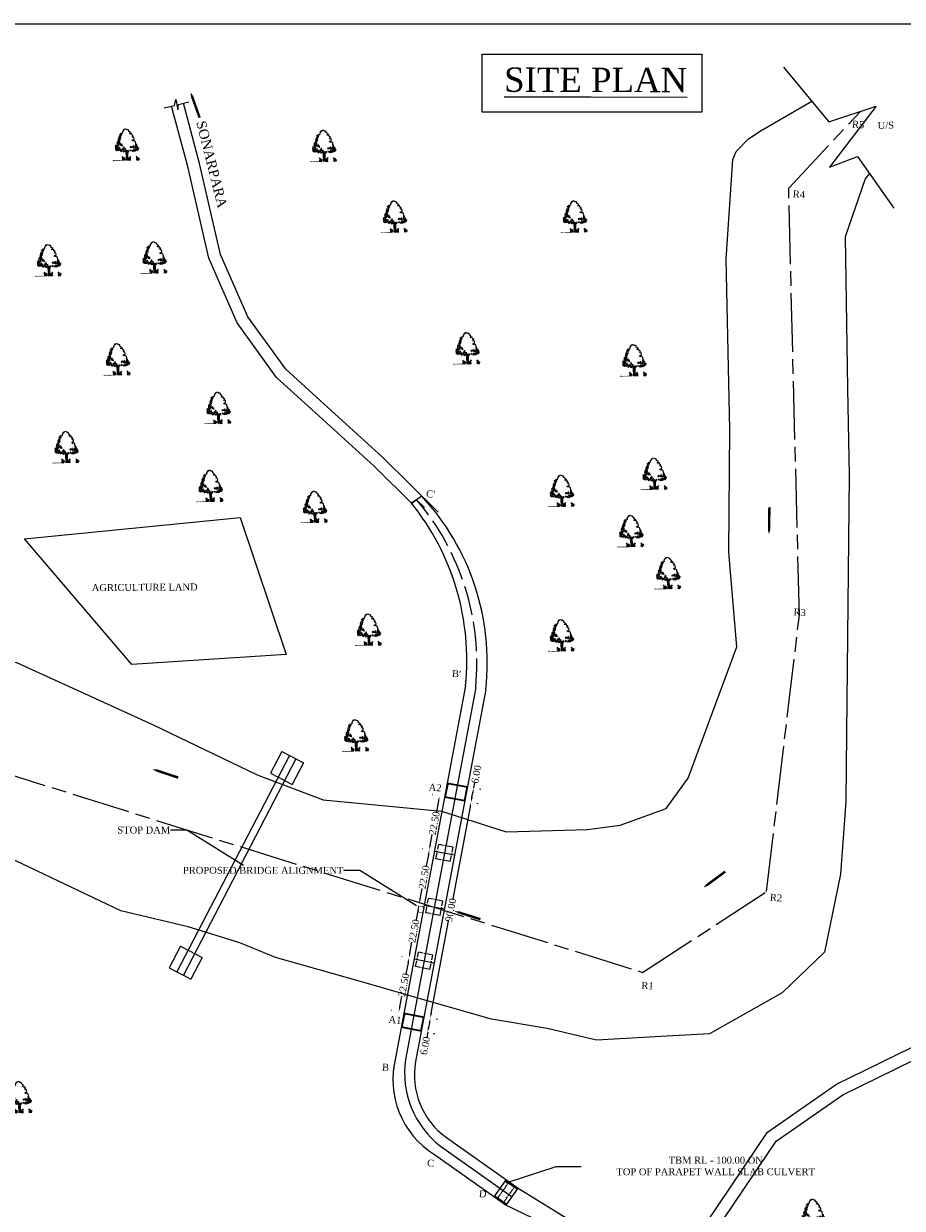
# Model space of a CAD drawing. Header units: metres. Extents: x 6897 to 8055, y 3468 to 4244.
# Tile 3 of 4: x 7222 to 7583, y 3758 to 4244. Entities that reach past the tile are written whole.
import ezdxf

# ---------------------------------------------------------------- set-up
doc = ezdxf.new("R2010")
doc.units = ezdxf.units.M
doc.header["$MEASUREMENT"] = 0
for name, pattern in [('ACAD_ISO02W100', [15, 12, -3]), ('ACAD_ISO08W100', [36, 24, -3, 6, -3]), ('CENTERX2', [4, 2.5, -0.5, 0.5, -0.5]), ('PHANTOM2', [1.25, 0.625, -0.125, 0.125, -0.125, 0.125, -0.125])]:
    doc.linetypes.add(name, pattern=pattern)
doc.layers.add('SECTION', color=7, linetype='Continuous')
doc.styles.get("Standard").update_dxf_attribs({"font": 'times.ttf'})
doc.dimstyles.get("Standard").update_dxf_attribs({"dimtxt": 2.851, "dimasz": 2, "dimexe": 3, "dimexo": 5, "dimgap": 0.09, "dimtad": 0, "dimdec": 4, "dimzin": 0, "dimdsep": 46, "dimtxsty": 'Standard', "dimcen": 0.09, "dimadec": 0, "dimazin": 0, "dimtfac": 1, "dimtdec": 4, "dimtofl": 0, "dimtmove": 0, "dimatfit": 3, "dimfxl": 1, "dimtolj": 1, "dimtzin": 0, "dimarcsym": 0})

# ---------------------------------------------------------------- blocks, each defined once
blk = doc.blocks.new('A$C16861002')
h = blk.add_hatch()
h.set_pattern_fill('AR-SAND,_O', color=86, scale=0.0125, angle=-7.1637)
h.set_pattern_definition([(30.3363, (-626.73594, 51.387482), (0.0022222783, 0.0239954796), [0, -0.019, 0, -0.02125, 0, -0.0203125]), (0.3363, (-626.73594, 51.387482), (0.0263487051, 0.0322427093), [0, -0.01025, 0, -0.017125, 0, -0.0065625]), (320.3363, (-626.751195, 51.3894), (0.03863172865, -0.00478416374), [0, -0.00625, 0, -0.0225, 0, -0.029375]), (310.3363, (-626.751195, 51.3894), (0.0386513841, 0.0061993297), [0, -0.003125, 0, -0.01475, 0, -0.016875])])
edge = h.paths.add_edge_path()
edge.add_spline(control_points=[(0.625, 0.145), (0.624, 0.145), (0.59, 0.151), (0.51, 0.159), (0.384, 0.175), (0.237, 0.199), (0.118, 0.192), (0.014, 0.247), (-0.01, 0.212), (-0.016, 0.201)], knot_values=[0.028153, 0.028153, 0.028153, 0.028153, 0.042705, 0.440186, 0.998352, 1.57343, 2.182336, 2.529485, 2.667956, 2.667956, 2.667956, 2.667956], degree=3, periodic=0)
edge.add_line((-0.016, 0.201), (0.62, 0.121))
edge.add_arc((0.443, 0.176), 0.185, 342.79068, 350.36465)
at = {"color": 86}
for p, q in [((0.931, 0.237), (0.909, 0.104)), ((0.925, 0.557), (0.914, 0.374)), ((0.929, 0.384), (0.918, 0.226)), ((0.94, 0.656), (0.925, 0.557)), ((0.946, 0.55), (0.97, 0.675)), ((0.956, 0.494), (0.949, 0.379)), ((0.991, 0.669), (0.97, 0.502))]:
    blk.add_line(p, q, dxfattribs=at)
for points in [[(0.577, 1.573), (0.568, 1.551), (0.529, 1.579)], [(0.614, 1.678), (0.579, 1.643), (0.61, 1.592)], [(0.649, 1.564), (0.601, 1.523), (0.657, 1.484), (0.673, 1.514), (0.65, 1.524)], [(0.709, 1.745), (0.708, 1.69), (0.641, 1.698), (0.688, 1.724), (0.679, 1.756)], [(0.656, 1.814), (0.705, 1.816), (0.651, 1.775)], [(0.702, 1.644), (0.663, 1.625), (0.689, 1.59)], [(0.738, 1.882), (0.716, 1.854), (0.753, 1.857)], [(0.791, 1.813), (0.738, 1.78), (0.784, 1.759)], [(0.279, 0.912), (0.234, 0.894), (0.274, 0.865)], [(0.259, 1.04), (0.299, 0.925), (0.354, 0.973)], [(0.275, 1.116), (0.282, 1.076), (0.33, 1.117), (0.371, 1.104), (0.364, 1.145), (0.332, 1.133)], [(0.316, 0.86), (0.295, 0.839), (0.341, 0.818), (0.356, 0.839)], [(0.348, 0.919), (0.309, 0.9), (0.377, 0.86), (0.398, 0.881)], [(0.411, 1.084), (0.365, 1.058), (0.385, 1.024)], [(0.408, 1.257), (0.38, 1.229), (0.428, 1.215)], [(0.438, 0.86), (0.389, 0.812), (0.444, 0.813), (0.484, 0.784)], [(0.446, 1.017), (0.393, 0.984), (0.405, 0.935), (0.463, 0.959)], [(0.509, 1.323), (0.447, 1.369), (0.407, 1.343), (0.413, 1.295)], [(0.42, 1.153), (0.436, 1.088), (0.533, 1.131), (0.455, 1.141), (0.448, 1.181)], [(0.468, 0.857), (0.501, 0.821), (0.549, 0.862)], [(0.48, 0.949), (0.503, 0.892), (0.574, 0.969), (0.515, 0.937)], [(0.511, 1.197), (0.483, 1.169), (0.524, 1.156)], [(0.585, 1.493), (0.51, 1.479), (0.486, 1.435), (0.522, 1.431), (0.535, 1.39), (0.502, 1.37), (0.558, 1.371), (0.562, 1.41), (0.601, 1.429), (0.598, 1.453), (0.556, 1.458)], [(0.512, 1.299), (0.486, 1.239), (0.573, 1.205), (0.6, 1.225), (0.542, 1.248)], [(0.58, 0.866), (0.545, 0.831), (0.579, 0.717), (0.671, 0.761), (0.605, 0.777), (0.64, 0.812)], [(0.59, 1.336), (0.552, 1.325), (0.567, 1.299), (0.611, 1.31)], [(0.653, 1.202), (0.607, 1.177), (0.617, 1.113), (0.647, 1.109), (0.64, 1.149), (0.665, 1.154), (0.686, 1.128), (0.713, 1.148)], [(0.676, 0.807), (0.71, 0.732), (0.743, 0.799)], [(0.689, 1.104), (0.713, 1.046), (0.748, 1.081)], [(0.717, 0.888), (0.748, 0.837), (0.816, 0.844), (0.801, 0.87), (0.752, 0.876)], [(0.787, 0.762), (0.731, 0.706), (0.757, 0.671), (0.79, 0.691), (0.768, 0.709)], [(0.808, 0.979), (0.784, 0.935), (0.851, 0.926)], [(0.865, 0.846), (0.848, 0.809), (0.888, 0.788), (0.933, 0.806)], [(1.218, 0.927), (1.231, 0.886), (1.276, 0.904), (1.296, 0.863), (1.329, 0.937), (1.284, 0.919)], [(1.346, 0.899), (1.395, 0.846), (1.463, 0.853)], [(1.387, 0.953), (1.423, 0.902), (1.443, 0.962)], [(1.495, 0.845), (1.546, 0.808), (1.492, 0.814)], [(1.575, 0.945), (1.509, 0.906), (1.518, 0.882), (1.582, 0.85), (1.628, 0.876), (1.562, 0.892), (1.61, 0.933)], [(1.628, 1.072), (1.586, 1.077), (1.56, 1.018), (1.583, 1.007), (1.6, 1.044)], [(1.646, 1.023), (1.601, 1.005), (1.614, 0.964)], [(1.608, 0.815), (1.621, 0.775), (1.663, 0.816)], [(0.852, 0.746), (0.807, 0.681), (0.889, 0.694)], [(0.921, 0.659), (0.956, 0.74), (1.035, 0.691), (0.969, 0.7)], [(1.05, 0.666), (1.022, 0.638), (1.071, 0.632)], [(1.062, 0.711), (1.111, 0.658), (1.123, 0.704)], [(1.19, 0.703), (1.224, 0.683), (1.248, 0.727)], [(1.317, 0.7), (1.281, 0.655), (1.35, 0.657)], [(1.369, 0.72), (1.429, 0.657), (1.476, 0.691), (1.528, 0.669), (1.525, 0.74), (1.473, 0.715)], [(1.568, 0.742), (1.563, 0.703), (1.61, 0.682), (1.611, 0.744)], [(1.673, 0.752), (1.652, 0.724), (1.69, 0.687)]]:
    blk.add_lwpolyline(points, close=True, dxfattribs=at)
for points in [[(0.994, 2.085), (0.972, 2.08), (0.865, 1.959), (0.855, 1.877), (0.826, 1.855), (0.763, 1.846)], [(0.994, 2.085), (1.028, 2.072), (1.035, 2.077), (1.031, 2.09), (1.056, 2.119), (1.128, 2.093), (1.132, 2.081), (1.151, 2.084), (1.165, 2.047), (1.192, 2.053), (1.237, 2.03)], [(1.589, 1.088), (1.597, 1.09), (1.592, 1.207), (1.542, 1.272), (1.457, 1.274), (1.397, 1.315), (1.422, 1.354), (1.508, 1.368), (1.533, 1.407), (1.531, 1.499), (1.466, 1.499), (1.446, 1.552), (1.5, 1.612), (1.48, 1.614), (1.465, 1.65), (1.432, 1.645), (1.408, 1.648), (1.436, 1.678), (1.409, 1.724), (1.415, 1.765), (1.341, 1.749), (1.308, 1.745), (1.305, 1.778), (1.374, 1.803), (1.313, 1.894), (1.271, 1.917), (1.28, 1.991), (1.238, 2.021), (1.238, 2.03)], [(1.577, 1.001), (1.58, 0.961), (1.659, 0.922), (1.68, 0.851), (1.683, 0.811), (1.726, 0.786), (1.694, 0.684)], [(0.859, 0.1), (0.888, 0.262), (0.897, 0.434), (0.905, 0.59), (0.926, 0.666)], [(1.003, 0.656), (0.978, 0.502), (0.966, 0.362), (0.949, 0.176), (0.934, 0.09)], [(1.304, 0.653), (1.361, 0.626), (1.402, 0.64), (1.468, 0.622), (1.526, 0.654), (1.562, 0.64), (1.559, 0.679), (1.617, 0.652), (1.694, 0.684)]]:
    blk.add_lwpolyline(points, dxfattribs=at)
for centre, radius, start, end in [((0.346, 0.209), 0.324, 343.82135, 33.87929), ((0.536, 0.162), 0.113, 338.4127, 44.17801), ((0.443, 0.176), 0.185, 343.46175, 20.27125), ((0.566, 0.194), 0.128, 354.98174, 66.51932), ((0.311, 0.255), 0.391, 338.80972, 11.17788), ((0.751, 0.112), 0.0708, 83.23737, 178.76537), ((0.839, 0.143), 0.144, 124.19862, 191.10436), ((0.957, 0.086), 0.0708, 346.90723, 82.43523), ((0.88, 0.138), 0.144, 334.56824, 41.47398), ((1.419, 0.116), 0.391, 154.49472, 186.86288), ((1.157, 0.12), 0.128, 99.15328, 170.69086), ((1.374, 0.08), 0.324, 131.79331, 181.85125), ((1.178, 0.081), 0.113, 121.49459, 187.2599), ((1.272, 0.072), 0.185, 145.40135, 182.21085), ((1.249, 0.095), 0.324, 343.82135, 33.87929), ((1.439, 0.048), 0.113, 338.4127, 44.17801), ((1.346, 0.062), 0.185, 343.46175, 20.27125), ((1.47, 0.08), 0.128, 354.98174, 66.51932), ((1.214, 0.142), 0.391, 338.80972, 11.17788), ((1.655, -0.002), 0.0708, 83.23737, 178.76537), ((1.742, 0.029), 0.144, 124.19862, 191.10436)]:
    blk.add_arc(centre, radius, start, end, dxfattribs=at)
for points, start_tangent, end_tangent in [([(0.76, 0.182), (0.758, 0.194), (0.764, 0.195), (0.771, 0.194), (0.771, 0.191), (0.773, 0.183), (0.774, 0.179), (0.771, 0.173), (0.762, 0.171), (0.759, 0.181), (0.76, 0.182)], (-0.533022, 0.846101), (-0.533022, 0.846101)), ([(0.759, 0.263), (0.758, 0.269), (0.761, 0.269), (0.765, 0.269), (0.764, 0.267), (0.765, 0.264), (0.766, 0.261), (0.765, 0.258), (0.76, 0.257), (0.758, 0.262), (0.759, 0.263)], (-0.533022, 0.846101), (-0.533022, 0.846101)), ([(0.966, 0.156), (0.971, 0.167), (0.966, 0.17), (0.958, 0.171), (0.958, 0.168), (0.954, 0.161), (0.952, 0.156), (0.953, 0.15), (0.961, 0.146), (0.967, 0.155), (0.966, 0.156)], (0.725822, 0.687882), (0.725822, 0.687882)), ([(0.987, 0.234), (0.99, 0.24), (0.987, 0.241), (0.983, 0.241), (0.983, 0.24), (0.981, 0.236), (0.98, 0.234), (0.98, 0.231), (0.985, 0.229), (0.987, 0.233), (0.987, 0.234)], (0.725822, 0.687882), (0.725822, 0.687882)), ([(1.664, 0.068), (1.661, 0.081), (1.667, 0.081), (1.674, 0.081), (1.674, 0.078), (1.676, 0.07), (1.677, 0.065), (1.675, 0.06), (1.665, 0.058), (1.662, 0.067), (1.664, 0.068)], (-0.533022, 0.846101), (-0.533022, 0.846101)), ([(1.663, 0.149), (1.661, 0.155), (1.664, 0.156), (1.668, 0.155), (1.668, 0.154), (1.669, 0.15), (1.669, 0.148), (1.668, 0.145), (1.663, 0.144), (1.662, 0.149), (1.663, 0.149)], (-0.533022, 0.846101), (-0.533022, 0.846101))]:
    blk.add_spline(points, degree=3, dxfattribs=dict(at, start_tangent=start_tangent, end_tangent=end_tangent))
blk = doc.blocks.new('*D22')
at = {"color": 0, "linetype": 'Continuous', "lineweight": -2, "transparency": 16777216}
for p, q in [((7377.38, 3861.29), (7377.23, 3861.32)), ((7379.8, 3858.8), (7378.96, 3854.33)), ((7376.38, 3840.62), (7377.22, 3845.09)), ((7373.21, 3839.18), (7373.06, 3839.21))]:
    blk.add_line(p, q, dxfattribs=at)
at = {"color": 0, "linetype": 'Continuous', "transparency": 16777216}
for points in [[(7379.48, 3858.86), (7380.13, 3858.74), (7380.18, 3860.76)], [(7376.05, 3840.68), (7376.7, 3840.56), (7376.01, 3838.65)]]:
    blk.add_solid(points, dxfattribs=at)
at = {"layer": 'Defpoints', "color": 0, "linetype": 'Continuous', "transparency": 16777216}
for p in [(7380.18, 3860.76), (7382.29, 3860.37), (7378.12, 3838.25)]:
    blk.add_point(p, dxfattribs=at)
at = {"color": 0, "linetype": 'Continuous', "transparency": 16777216, "insert": (7378.09, 3849.71), "char_height": 2.851, "attachment_point": 5, "rotation": 79.3201}
blk.add_mtext('\\A1;22.50', dxfattribs=at)
blk = doc.blocks.new('*D23')
at = {"color": 0, "linetype": 'Continuous', "lineweight": -2, "transparency": 16777216}
for p, q in [((7381.55, 3883.4), (7381.4, 3883.43)), ((7383.97, 3880.91), (7383.13, 3876.44)), ((7380.55, 3862.73), (7381.39, 3867.2)), ((7377.38, 3861.29), (7377.23, 3861.32))]:
    blk.add_line(p, q, dxfattribs=at)
at = {"color": 0, "linetype": 'Continuous', "transparency": 16777216}
for points in [[(7383.65, 3880.97), (7384.3, 3880.85), (7384.34, 3882.87)], [(7380.22, 3862.79), (7380.87, 3862.67), (7380.18, 3860.76)]]:
    blk.add_solid(points, dxfattribs=at)
at = {"layer": 'Defpoints', "color": 0, "linetype": 'Continuous', "transparency": 16777216}
for p in [(7384.34, 3882.87), (7386.46, 3882.48), (7382.29, 3860.37)]:
    blk.add_point(p, dxfattribs=at)
at = {"color": 0, "linetype": 'Continuous', "transparency": 16777216, "insert": (7382.26, 3871.82), "char_height": 2.851, "attachment_point": 5, "rotation": 79.3201}
blk.add_mtext('\\A1;22.50', dxfattribs=at)
blk = doc.blocks.new('*D24')
at = {"color": 0, "linetype": 'Continuous', "lineweight": -2, "transparency": 16777216}
for p, q in [((7385.72, 3905.51), (7385.57, 3905.54)), ((7388.14, 3903.02), (7387.3, 3898.55)), ((7384.72, 3884.84), (7385.56, 3889.31)), ((7381.55, 3883.4), (7381.4, 3883.43))]:
    blk.add_line(p, q, dxfattribs=at)
at = {"color": 0, "linetype": 'Continuous', "transparency": 16777216}
for points in [[(7387.82, 3903.08), (7388.47, 3902.96), (7388.51, 3904.98)], [(7384.39, 3884.9), (7385.04, 3884.78), (7384.34, 3882.87)]]:
    blk.add_solid(points, dxfattribs=at)
at = {"layer": 'Defpoints', "color": 0, "linetype": 'Continuous', "transparency": 16777216}
for p in [(7390.63, 3904.59), (7384.34, 3882.87), (7386.46, 3882.48)]:
    blk.add_point(p, dxfattribs=at)
at = {"color": 0, "linetype": 'Continuous', "transparency": 16777216, "insert": (7386.43, 3893.93), "char_height": 2.851, "attachment_point": 5, "rotation": 79.3201}
blk.add_mtext('\\A1;22.50', dxfattribs=at)
blk = doc.blocks.new('*D25')
at = {"color": 0, "linetype": 'Continuous', "lineweight": -2, "transparency": 16777216}
for p, q in [((7389.89, 3927.62), (7389.74, 3927.65)), ((7392.31, 3925.13), (7391.47, 3920.66)), ((7388.89, 3906.95), (7389.73, 3911.42)), ((7385.72, 3905.51), (7385.57, 3905.54))]:
    blk.add_line(p, q, dxfattribs=at)
at = {"color": 0, "linetype": 'Continuous', "transparency": 16777216}
for points in [[(7391.99, 3925.19), (7392.64, 3925.07), (7392.68, 3927.1)], [(7388.56, 3907.01), (7389.21, 3906.89), (7388.51, 3904.98)]]:
    blk.add_solid(points, dxfattribs=at)
at = {"layer": 'Defpoints', "color": 0, "linetype": 'Continuous', "transparency": 16777216}
for p in [(7394.8, 3926.7), (7388.51, 3904.98), (7390.63, 3904.59)]:
    blk.add_point(p, dxfattribs=at)
at = {"color": 0, "linetype": 'Continuous', "transparency": 16777216, "insert": (7390.6, 3916.04), "char_height": 2.851, "attachment_point": 5, "rotation": 79.3201}
blk.add_mtext('\\A1;22.50', dxfattribs=at)
blk = doc.blocks.new('*D26')
at = {"color": 0, "linetype": 'Continuous', "lineweight": -2, "transparency": 16777216}
for p, q in [((7407.97, 3924.21), (7408.59, 3924.09)), ((7405.28, 3922.69), (7398.17, 3885.02)), ((7389.34, 3838.17), (7396.44, 3875.84)), ((7391.29, 3835.77), (7391.92, 3835.65))]:
    blk.add_line(p, q, dxfattribs=at)
at = {"color": 0, "linetype": 'Continuous', "transparency": 16777216}
for points in [[(7404.95, 3922.75), (7405.6, 3922.62), (7405.65, 3924.65)], [(7389.01, 3838.24), (7389.67, 3838.11), (7388.97, 3836.21)]]:
    blk.add_solid(points, dxfattribs=at)
at = {"layer": 'Defpoints', "color": 0, "linetype": 'Continuous', "transparency": 16777216}
for p in [(7403.06, 3925.14), (7386.38, 3836.7), (7388.97, 3836.21)]:
    blk.add_point(p, dxfattribs=at)
at = {"color": 0, "linetype": 'Continuous', "transparency": 16777216, "insert": (7397.31, 3880.43), "char_height": 2.851, "attachment_point": 5, "rotation": 79.3201}
blk.add_mtext('\\A1;90.00', dxfattribs=at)
blk = doc.blocks.new('*D27')
at = {"color": 0, "linetype": 'Continuous', "lineweight": -2, "transparency": 16777216}
for p, q in [((7388.6, 3834.24), (7388.23, 3832.28)), ((7391.29, 3835.77), (7391.92, 3835.65)), ((7387.86, 3830.31), (7387.49, 3828.35)), ((7390.18, 3829.88), (7390.8, 3829.76))]:
    blk.add_line(p, q, dxfattribs=at)
at = {"color": 0, "linetype": 'Continuous', "transparency": 16777216}
for points in [[(7387.9, 3832.34), (7388.55, 3832.22), (7387.86, 3830.31)], [(7388.27, 3834.31), (7388.92, 3834.18), (7388.97, 3836.21)]]:
    blk.add_solid(points, dxfattribs=at)
at = {"layer": 'Defpoints', "color": 0, "linetype": 'Continuous', "transparency": 16777216}
for p in [(7386.38, 3836.7), (7385.26, 3830.8), (7387.86, 3830.31)]:
    blk.add_point(p, dxfattribs=at)
at = {"color": 0, "linetype": 'Continuous', "transparency": 16777216, "insert": (7386.82, 3824.8), "char_height": 2.851, "attachment_point": 5, "rotation": 79.3201}
blk.add_mtext('\\A1;6.00', dxfattribs=at)
blk = doc.blocks.new('*D28')
at = {"color": 0, "linetype": 'Continuous', "lineweight": -2, "transparency": 16777216}
for p, q in [((7406.76, 3930.55), (7407.13, 3932.51)), ((7409.08, 3930.11), (7409.71, 3929.99)), ((7406.02, 3926.62), (7406.39, 3928.58)), ((7407.97, 3924.21), (7408.59, 3924.09))]:
    blk.add_line(p, q, dxfattribs=at)
at = {"color": 0, "linetype": 'Continuous', "transparency": 16777216}
for points in [[(7406.06, 3928.64), (7406.72, 3928.52), (7406.76, 3930.55)], [(7405.69, 3926.68), (7406.34, 3926.55), (7405.65, 3924.65)]]:
    blk.add_solid(points, dxfattribs=at)
at = {"layer": 'Defpoints', "color": 0, "linetype": 'Continuous', "transparency": 16777216}
for p in [(7404.17, 3931.04), (7406.76, 3930.55), (7403.06, 3925.14)]:
    blk.add_point(p, dxfattribs=at)
at = {"color": 0, "linetype": 'Continuous', "transparency": 16777216, "insert": (7407.8, 3936.06), "char_height": 2.851, "attachment_point": 5, "rotation": 79.3201}
blk.add_mtext('\\A1;6.00', dxfattribs=at)

msp = doc.modelspace()

# ---------------------------------------------------------------- linework, layer by layer
at = {"linetype": 'Continuous'}
for p, q in [((7533.8454, 4225.96728), (7552.41618, 4203.53723)), ((7283.97614, 4210.27746), (7284.4993, 4212.69165)), ((7284.4993, 4212.69165), (7285.32141, 4208.53525)), ((7285.32141, 4208.53525), (7285.67774, 4210.66746)), ((7285.67774, 4210.66746), (7289.93015, 4211.721)), ((7279.74111, 4209.30681), (7283.97614, 4210.27746)), ((7552.41618, 4203.53723), (7571.8186, 4209.90627)), ((7571.8186, 4209.90627), (7552.69341, 4184.98399)), ((7552.69341, 4184.98399), (7564.15041, 4189.36445)), ((7564.15041, 4189.36445), (7579.02517, 4168.09223)), ((7222.54327, 4032.60947), (7310.95806, 4041.28941)), ((7310.95806, 4041.28941), (7329.86758, 3985.12515)), ((7266.49511, 3981.04047), (7222.54327, 4032.60947)), ((7329.86758, 3985.12515), (7266.49511, 3981.04047)), ((7403.41987, 3972.39699), (7373.83097, 3815.50025)), ((7407.54712, 3971.61864), (7378.78395, 3819.10042)), ((7411.67436, 3970.84029), (7382.9112, 3818.32206)), ((7396.2079, 3932.53633), (7395.09597, 3926.64026)), ((7395.8575, 3932.29712), (7404.11199, 3930.74042)), ((7395.9131, 3932.59192), (7404.16759, 3931.03522)), ((7403.87279, 3931.09082), (7402.76086, 3925.19475)), ((7394.80117, 3926.69586), (7403.05566, 3925.13915)), ((7394.85676, 3926.99066), (7403.11126, 3925.43396)), ((7390.63143, 3904.5856), (7398.88593, 3903.0289)), ((7386.46169, 3882.47535), (7394.71619, 3880.91865)), ((7382.29196, 3860.3651), (7390.54645, 3858.8084)), ((7378.41702, 3838.19925), (7377.30509, 3832.30318)), ((7378.06662, 3837.96004), (7386.32112, 3836.40334)), ((7378.12222, 3838.25484), (7386.37672, 3836.69814)), ((7386.08191, 3836.75374), (7384.96998, 3830.85767)), ((7377.01029, 3832.35878), (7385.26479, 3830.80207)), ((7377.06589, 3832.65358), (7385.32038, 3831.09688)), ((7393.08954, 3783.65932), (7422.48884, 3762.89605)), ((7395.54129, 3787.13083), (7424.94705, 3766.36301)), ((7390.63778, 3780.18781), (7420.03064, 3759.4291)), ((7415.14257, 3762.8813), (7420.04608, 3769.82432)), ((7419.78648, 3769.45675), (7424.68677, 3765.99592)), ((7424.94705, 3766.36301), (7452.134, 3749.64466)), ((7415.40217, 3763.24887), (7420.29092, 3759.79619)), ((7420.03064, 3759.4291), (7450.03708, 3745.10562))]:
    msp.add_line(p, q, dxfattribs=at)
for p, q in [((7385.45073, 4050.10408), (7381.27681, 4047.19638)), ((7381.27681, 4047.19638), (7383.32854, 4048.6248)), ((7383.32854, 4048.6248), (7386.48892, 4045.50414)), ((7407.59728, 4007.32914), (7407.6593, 4007.30049)), ((7331.13437, 3943.80644), (7284.9758, 3855.09688)), ((7328.02953, 3945.42199), (7323.41368, 3936.55104)), ((7328.02953, 3945.42199), (7331.13437, 3943.80644)), ((7333.79566, 3942.42169), (7287.63709, 3853.71212)), ((7336.90049, 3940.80614), (7332.28463, 3931.93518)), ((7333.79566, 3942.42169), (7336.90049, 3940.80614)), ((7323.41368, 3936.55104), (7326.51851, 3934.93549)), ((7329.1798, 3933.55073), (7332.28463, 3931.93518)), ((7286.48683, 3865.58338), (7281.87097, 3856.71243)), ((7286.48683, 3865.58338), (7289.59166, 3863.96783)), ((7295.35778, 3860.96753), (7290.74193, 3852.09657)), ((7292.25295, 3862.58308), (7295.35778, 3860.96753)), ((7281.87097, 3856.71243), (7284.9758, 3855.09688)), ((7287.63709, 3853.71212), (7290.74193, 3852.09657)), ((7415.12968, 3762.89042), (7420.04608, 3769.82432)), ((7420.03064, 3759.4291), (7424.94705, 3766.36301))]:
    msp.add_line(p, q)
at = {"linetype": 'PHANTOM2'}
for p, q in [((7331.13437, 3943.80644), (7333.79566, 3942.42169)), ((7326.51851, 3934.93549), (7329.1798, 3933.55073)), ((7289.59166, 3863.96783), (7292.25295, 3862.58308)), ((7284.9758, 3855.09688), (7287.63709, 3853.71212)), ((7416.35492, 3762.02508), (7421.27132, 3768.95899)), ((7418.8054, 3760.29442), (7423.72181, 3767.22834))]:
    msp.add_line(p, q, dxfattribs=at)
at = {"linetype": 'CENTERX2'}
for p, q in [((7391.23902, 3901.43828), (7392.3897, 3907.32691)), ((7398.27833, 3906.17623), (7392.3897, 3907.32691)), ((7397.12765, 3900.2876), (7398.27833, 3906.17623)), ((7397.12765, 3900.2876), (7391.23902, 3901.43828)), ((7387.06929, 3879.32802), (7388.21997, 3885.21665)), ((7394.10859, 3884.06597), (7388.21997, 3885.21665)), ((7392.95792, 3878.17735), (7394.10859, 3884.06597)), ((7392.95792, 3878.17735), (7387.06929, 3879.32802)), ((7382.89955, 3857.21777), (7384.05023, 3863.1064)), ((7389.93886, 3861.95572), (7384.05023, 3863.1064)), ((7388.78818, 3856.06709), (7389.93886, 3861.95572)), ((7388.78818, 3856.06709), (7382.89955, 3857.21777))]:
    msp.add_line(p, q, dxfattribs=at)
at = {"linetype": 'Continuous'}
msp.add_lwpolyline([(6897.45973, 4243.78383), (7979.4711, 4243.78383)], dxfattribs=at)
msp.add_lwpolyline([(7410.26257, 4231.25349), (7500.33535, 4231.25349), (7500.33535, 4207.45246), (7410.26257, 4207.45246)], close=True, dxfattribs=at)
at = {"color": 0}
for points in [[(7290.59054, 4215.66851, 0, 2, 0), (7291.88033, 4212.06584, 1, 1, 0), (7294.3335, 4205.21361, 1, 1, 0)], [(7527.8519, 4034.48135, 0, 2, 0), (7527.91336, 4038.30745, 1, 1, 0), (7528.03024, 4045.58463, 1, 1, 0)], [(7274.97037, 3938.20818, 0, 2, 0), (7278.60522, 3937.01208, 1, 1, 0), (7285.51866, 3934.73711, 1, 1, 0)], [(7500.94713, 3889.60711, 0, 2, 0), (7504.03143, 3891.87203, 1, 1, 0), (7509.89773, 3896.17989, 1, 1, 0)], [(7398.89805, 3880.00213, 0, 2, 0), (7402.54671, 3878.84882, 1, 1, 0), (7409.4864, 3876.65525, 1, 1, 0)]]:
    msp.add_lwpolyline(points, format="xyseb", dxfattribs=at)
for points in [[(7392.19242, 4043.47152), (7369.27464, 4066.01834), (7343.73394, 4089.27273), (7329.63696, 4102.1078), (7314.13698, 4123.58167), (7302.91229, 4149.21337), (7294.25649, 4186.40439), (7287.62732, 4211.15047)], [(7317.86245, 3935.85807), (7345.01162, 3925.63119), (7393.45884, 3920.93147), (7420.10219, 3912.42611), (7453.35618, 3913.49417), (7466.78271, 3915.21389), (7485.71755, 3922.09277), (7494.66857, 3934.47475), (7514.61017, 3988.35659), (7511.43118, 4027.14862), (7511.73079, 4077.42537), (7510.23423, 4147.31121), (7513.02223, 4188.13947), (7514.44754, 4191.42678), (7519.39464, 4196.59129), (7524.61964, 4199.97878), (7545.38712, 4212.02703)], [(7381.82067, 4046.66131), (7365.83698, 4062.38628), (7340.36776, 4085.5756), (7325.88674, 4098.76033), (7309.77076, 4121.0876), (7298.14707, 4147.63044), (7289.40539, 4185.19045), (7282.75958, 4209.99863)], [(7569.03175, 4182.38371), (7567.31308, 4180.18971), (7559.06132, 4156.34126), (7560.08717, 4094.2906), (7560.67701, 4058.61328), (7559.6736, 3952.90766), (7559.40791, 3924.91714), (7557.20747, 3895.1193), (7550.57481, 3863.13858), (7533.24606, 3846.4431), (7503.4087, 3829.6964), (7485.97562, 3828.69159), (7457.144, 3827.01692), (7436.88169, 3831.91989), (7414.03393, 3835.66495), (7388.55141, 3842.88963), (7360.31398, 3851.14641), (7325.4916, 3860.94519), (7310.7806, 3866.92807), (7289.5603, 3873.56127)], [(6911.10289, 3965.09531), (6951.4564, 3987.51324), (7020.85009, 3995.66947), (7091.89469, 3995.30364), (7153.54951, 3985.52068), (7219.19378, 3981.89736), (7275.04576, 3956.53412), (7317.86245, 3935.85807)], [(7289.5603, 3873.56127), (7262.047, 3880.07763), (7210.46694, 3904.51257), (7177.30999, 3913.97698), (7154.64603, 3920.44625), (7134.24172, 3926.27052), (7110.95, 3932.91897), (7090.22756, 3946.01046), (7069.45895, 3944.9184), (7045.57278, 3943.66242), (6985.73411, 3940.51598), (6936.09736, 3917.12687)], [(7491.8224, 3736.81734), (7527.19992, 3789.30639), (7555.55007, 3809.02516), (7592.15411, 3826.9513), (7627.2294, 3851.40047), (7653.30017, 3872.32947)], [(7496.04352, 3734.13404), (7530.82311, 3785.73596), (7558.09185, 3804.70255), (7594.69818, 3822.62981), (7630.22746, 3847.39544), (7656.82894, 3868.75048), (7657.00733, 3868.95908)]]:
    msp.add_lwpolyline(points)
at = {"linetype": 'ACAD_ISO08W100'}
msp.add_lwpolyline([(6923.78703, 3934.97049), (6956.16963, 3961.75301), (7114.86862, 3965.86398), (7207.87439, 3938.66177), (7476.03247, 3854.8669), (7526.83918, 3887.98907), (7540.31723, 4001.3094), (7535.93597, 4176.29548), (7565.35306, 4207.78389)], dxfattribs=at)
for centre, radius, start, end in [((7300.73795, 3982.67701), 103.19523, 354.2828726, 38.6980829), ((7312.11046, 3981.87038), 100.17302, 353.6783235, 42.9342368)]:
    msp.add_arc(centre, radius, start, end)
at = {"linetype": 'ACAD_ISO02W100'}
msp.add_arc((7304.68621, 3981.58017), 103.34214, 354.4684617, 40.4484576, dxfattribs=at)
at = {"linetype": 'Continuous'}
for centre, radius, start, end in [((7409.83048, 3810.97828), 36.2824, 165.7997658, 238.0633834), ((7416.19958, 3813.59528), 37.81845, 171.6298557, 232.3324834), ((7413.8899, 3812.71337), 31.48234, 169.7377555, 234.3507029)]:
    msp.add_arc(centre, radius, start, end, dxfattribs=at)

# ---------------------------------------------------------------- block references
at = {"layer": 'SECTION', "color": 0, "linetype": 'ByBlock', "ltscale": 20, "xscale": 6.400800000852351, "yscale": 6.40079999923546, "zscale": 6.4008, "rotation": 7.997271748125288}
for p in [(7258.97825, 4186.32115), (7339.86566, 4185.82771), (7368.8757, 4156.84516), (7442.71935, 4156.84516), (7226.97045, 4138.91475), (7270.29154, 4140.08336), (7398.65548, 4102.86316), (7255.26094, 4098.31777), (7467.03835, 4097.9245), (7296.51782, 4078.43298), (7234.17166, 4062.34577), (7475.42306, 4051.40373), (7293.32453, 4046.41533), (7437.37828, 4044.42233), (7336.11432, 4037.84648), (7465.86813, 4027.89937), (7481.04448, 4010.6748), (7358.2266, 3987.49866), (7437.37828, 3985.15838), (7352.99174, 3944.15207), (7214.90246, 3795.84548), (7540.64078, 3747.58384)]:
    msp.add_blockref('A$C16861002', p, dxfattribs=at)

# ---------------------------------------------------------------- texts
at = {"color": 0, "attachment_point": 1}
for s, width, insert, char_height, rotation in [('\\pxqc;{\\LSITE PLAN}', 76.5661734, (7418.48635, 4225.85409), 10, 359.8654434), ('\\pxqc;SONARPARA', 42.6422079, (7296.0174, 4207.29052), 4, 284.1890973), ('R5', 8.0913997, (7562.0276, 4204.09506), 2.8512, 355.7475162), ('U/S', 8.0913997, (7572.38347, 4203.42383), 2.8512, 2.0500296), ('R4', 8.0913997, (7537.7255, 4175.48069), 2.8512, 355.7475162), ("C'", 8.0913997, (7387.35655, 4052.54734), 2.8512, 355.7475162), ('\\pxqc;AGRICULTURE LAND', 42.6422079, (7250.43721, 4014.00987), 2.8512, 0.4066682), ('R3', 8.0913997, (7538.04531, 4004.10424), 2.8512, 355.7475162), ("B'", 8.0913997, (7397.94625, 3978.85651), 2.8512, 355.7475162), ('A2', 8.0913997, (7388.41307, 3932.27491), 2.8512, 355.7475162), ('R2', 8.0913997, (7528.34265, 3887.1117), 2.8512, 355.7475162), ('O', 8.0913997, (7383.60211, 3882.25643), 2.8512, 355.7475162), ('R1', 8.0913997, (7475.64448, 3851.03934), 2.8512, 355.7475162), ('A1', 8.0913997, (7371.94299, 3837.03553), 2.8512, 355.7475162), ('B', 8.0913997, (7369.25663, 3817.52497), 2.8512, 355.7475162), ('C', 8.0913997, (7387.72582, 3778.20523), 2.8512, 355.7475162), ('D', 8.0913997, (7408.99593, 3765.61751), 2.8512, 355.7475162)]:
    msp.add_mtext_dynamic_manual_height_columns(s, width=width, gutter_width=1, heights=[0], dxfattribs=dict(at, insert=insert, char_height=char_height, rotation=rotation))
at = {"color": 0, "char_height": 2.851}
for s, insert, attachment_point in [('STOP DAM', (7282.2285, 3913.20398), 6), ('PROPOSED BRIDGE ALIGNMENT', (7353.26216, 3896.69281), 6), ('\\pxqc;TBM RL - 100.00 ON \\PTOP OF PARAPET WALL SLAB CULVERT', (7465.28712, 3775.48162), 4)]:
    msp.add_mtext(s, dxfattribs=dict(at, insert=insert, attachment_point=attachment_point))

# ---------------------------------------------------------------- dimensions: what is measured, and where the dimension line sits
at = {"linetype": 'Continuous'}
for p1, p2, distance, text, picture, middle in [((7403.05566, 3925.13915), (7404.16759, 3931.03522), -2.63657, '6.00', '*D28', (7407.79777, 3936.05748)), ((7394.80117, 3926.69586), (7390.63143, 3904.5856), -2.15425, '22.50', '*D25', (7390.59936, 3916.03996)), ((7403.05566, 3925.13915), (7386.37672, 3836.69814), 2.63657, '90.00', '*D26', (7397.30708, 3880.43004)), ((7390.63143, 3904.5856), (7386.46169, 3882.47535), -2.15425, '22.50', '*D24', (7386.42963, 3893.92971)), ((7382.29196, 3860.3651), (7386.46169, 3882.47535), 2.15425, '22.50', '*D23', (7382.25989, 3871.81945)), ((7378.12222, 3838.25484), (7382.29196, 3860.3651), 2.15425, '22.50', '*D22', (7378.09015, 3849.7092)), ((7386.37672, 3836.69814), (7385.26479, 3830.80207), 2.63657, '6.00', '*D27', (7386.8164, 3824.80259))]:
    dim = msp.add_aligned_dim(p1=p1, p2=p2, distance=distance, text=text, dimstyle='Standard', dxfattribs=at)
    dim.commit()
    dim.dimension.update_dxf_attribs({"geometry": picture, "text_midpoint": middle})

# ---------------------------------------------------------------- leaders
at = {"color": 0, "annotation_type": 0, "has_hookline": 1}
for points, hookline_direction, text_width in [([(7312.26698, 3898.7185), (7289.02955, 3913.20398), (7282.3185, 3913.20398)], 1, 20.81826), ([(7383.30064, 3882.20733), (7360.06322, 3896.69281), (7353.35216, 3896.69281)], 1, 64.14236), ([(7420.07073, 3768.56109), (7440.56038, 3775.35179), (7450.76121, 3775.35534)], 0, 79.40456)]:
    msp.add_leader(points, dimstyle='Standard', dxfattribs=dict(at, hookline_direction=hookline_direction, text_width=text_width))

doc.saveas('drawing.dxf')
